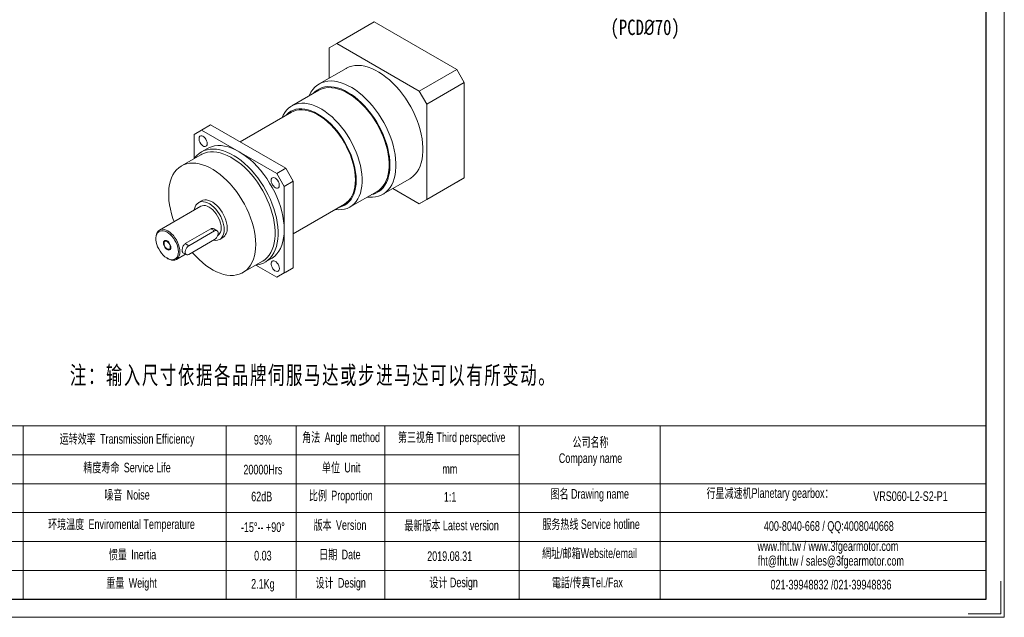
# Model space of a CAD drawing. Header units: millimetres. Extents: x 3801 to 4391, y 2 to 420.
# Tile 2 of 3: x 4008 to 4391, y 2 to 235. Entities that reach past the tile are written whole.
import ezdxf

# ---------------------------------------------------------------- set-up
doc = ezdxf.new("R2010")
doc.units = ezdxf.units.MM
doc.layers.get('0').update_dxf_attribs({"lineweight": 0})
for name, color, linetype, lineweight in [('CAXA0', 7, 'Continuous', 70), ('SLD-0', 7, 'Continuous', 18), ('图框_外框线', 7, 'Continuous', 18)]:
    doc.layers.add(name, color=color, linetype=linetype, lineweight=lineweight)
doc.styles.add('TH_GBDIM', font='txt', dxfattribs={"width": 0.8})
doc.styles.add('标准', font='arial.ttf', dxfattribs={"width": 0.667})

msp = doc.modelspace()

# ---------------------------------------------------------------- linework, layer by layer
at = {"color": 7, "linetype": 'Continuous', "lineweight": 15}
for p, q in [((4146.28, 233.91), (4131.69, 225.49)), ((4146.28, 233.91), (4178.36, 215.39)), ((4131.69, 225.49), (4128.78, 223.81)), ((4128.78, 211.97), (4128.78, 223.81)), ((4131.69, 225.49), (4163.78, 206.97)), ((4135.36, 215.77), (4124.86, 209.71)), ((4163.78, 206.97), (4178.36, 215.39)), ((4178.36, 215.39), (4181.28, 210.33)), ((4124.73, 207.25), (4114.22, 201.19)), ((4166.69, 201.92), (4163.78, 206.97)), ((4181.28, 210.33), (4166.69, 201.92)), ((4181.28, 210.33), (4181.28, 173.28)), ((4166.69, 201.92), (4166.69, 164.86)), ((4114.09, 198.73), (4094.15, 187.22)), ((4079.19, 191.81), (4076.27, 190.13)), ((4082.69, 193.83), (4079.19, 191.81)), ((4079.19, 191.81), (4093.77, 183.39)), ((4082.69, 193.83), (4111.86, 176.99)), ((4076.27, 180.71), (4076.27, 190.13)), ((4081.4, 184.62), (4079.07, 183.27)), ((4078.9, 182.22), (4071.31, 177.84)), ((4093.77, 183.39), (4108.36, 174.97)), ((4108.36, 174.97), (4111.86, 176.99)), ((4111.86, 176.99), (4114.78, 171.94)), ((4111.27, 169.92), (4108.36, 174.97)), ((4149.61, 166.84), (4160.11, 172.9)), ((4166.69, 164.86), (4181.28, 173.28)), ((4181.28, 173.28), (4178.36, 171.6)), ((4114.78, 171.94), (4111.27, 169.92)), ((4111.27, 169.92), (4111.27, 153.08)), ((4114.78, 171.94), (4114.78, 138.26)), ((4163.78, 163.18), (4153.52, 169.1)), ((4178.36, 171.6), (4163.78, 163.18)), ((4136.91, 161.89), (4147.41, 167.95)), ((4163.78, 163.18), (4166.69, 164.86)), ((4078.81, 162.16), (4062.76, 152.9)), ((4079.15, 164.27), (4077.98, 163.59)), ((4114.78, 151.49), (4134.71, 163)), ((4082.75, 153.38), (4072.83, 147.66)), ((4084.15, 152.58), (4082.75, 153.38)), ((4085.18, 152.68), (4083.9, 153.42)), ((4061.4, 149.88), (4061.4, 149.54)), ((4084.15, 152.58), (4074.23, 146.85)), ((4085.39, 150.72), (4085.41, 150.73)), ((4086.23, 149.3), (4087.4, 149.98)), ((4111.27, 153.08), (4111.27, 136.24)), ((4074.23, 146.85), (4072.83, 147.66)), ((4074.23, 143.48), (4084.15, 149.21)), ((4065.77, 141.97), (4066.06, 141.8)), ((4069.36, 141.47), (4072.94, 143.53)), ((4071.92, 144.12), (4073.2, 143.38)), ((4103.81, 140.4), (4106.15, 141.75)), ((4095.24, 136.4), (4102.82, 140.78)), ((4108.36, 134.56), (4100.2, 139.27)), ((4111.27, 136.24), (4114.78, 138.26)), ((4114.78, 138.26), (4111.86, 136.58)), ((4111.86, 136.58), (4108.36, 134.56)), ((4108.36, 134.56), (4111.27, 136.24))]:
    msp.add_line(p, q, dxfattribs=at)
for points in [[(4160.11, 172.9), (4160.47, 173.12), (4161.39, 173.81), (4162.21, 174.62), (4162.95, 175.56), (4163.59, 176.62), (4164.13, 177.79), (4164.56, 179.07), (4164.89, 180.44), (4165.11, 181.9), (4165.22, 183.44), (4165.22, 185.04), (4165.11, 186.71), (4164.89, 188.42), (4164.56, 190.17), (4164.13, 191.95), (4163.59, 193.74), (4162.95, 195.54), (4162.21, 197.33), (4161.39, 199.1), (4160.47, 200.84), (4159.48, 202.54), (4158.41, 204.18), (4157.28, 205.77), (4156.08, 207.28), (4154.83, 208.71), (4153.54, 210.05), (4152.21, 211.29), (4150.85, 212.42), (4149.47, 213.44), (4148.08, 214.34), (4146.69, 215.11), (4145.31, 215.75), (4143.94, 216.26), (4142.59, 216.62), (4141.28, 216.85), (4140.01, 216.93), (4138.78, 216.87), (4137.62, 216.67), (4136.52, 216.32), (4135.48, 215.84), (4135.36, 215.77)], [(4120.95, 205.07), (4121.1, 205.41), (4121.69, 206.53), (4122.38, 207.53), (4123.16, 208.41), (4124.03, 209.16), (4124.98, 209.78), (4126.01, 210.26), (4127.12, 210.6), (4128.28, 210.81), (4129.51, 210.87), (4130.78, 210.78), (4132.09, 210.56), (4133.44, 210.19), (4134.81, 209.69), (4136.19, 209.05), (4137.58, 208.28), (4138.97, 207.38), (4140.35, 206.36), (4141.71, 205.23), (4143.04, 203.99), (4144.33, 202.65), (4145.58, 201.22), (4146.78, 199.71), (4147.91, 198.12), (4148.98, 196.48), (4149.97, 194.78), (4150.89, 193.04), (4151.71, 191.27), (4152.45, 189.48), (4153.09, 187.68), (4153.63, 185.89), (4154.06, 184.11), (4154.39, 182.36), (4154.61, 180.65), (4154.72, 178.98), (4154.72, 177.37), (4154.61, 175.84), (4154.39, 174.38), (4154.06, 173.01), (4153.63, 171.73), (4153.09, 170.56), (4152.45, 169.5), (4151.71, 168.56), (4150.89, 167.75), (4149.97, 167.06), (4148.98, 166.51), (4147.91, 166.1), (4146.78, 165.82), (4145.58, 165.69), (4144.33, 165.7), (4143.63, 165.77)], [(4145.24, 166.7), (4146.1, 166.92), (4147.13, 167.34), (4148.09, 167.89), (4148.96, 168.57), (4149.74, 169.39), (4150.43, 170.33), (4151.03, 171.39), (4151.52, 172.56), (4151.9, 173.83), (4152.18, 175.19), (4152.35, 176.64), (4152.4, 178.17), (4152.35, 179.76), (4152.18, 181.4), (4151.9, 183.09), (4151.52, 184.81), (4151.03, 186.54), (4150.43, 188.28), (4149.74, 190.02), (4148.96, 191.74), (4148.09, 193.44), (4147.13, 195.09), (4146.1, 196.69), (4145, 198.23), (4143.84, 199.7), (4142.63, 201.09), (4141.37, 202.38), (4140.08, 203.57), (4138.76, 204.65), (4137.42, 205.62), (4136.07, 206.46), (4134.72, 207.18), (4133.38, 207.76), (4132.06, 208.2), (4130.76, 208.5), (4129.51, 208.66), (4128.29, 208.68), (4127.13, 208.55), (4126.04, 208.28), (4125.01, 207.86), (4124.05, 207.31), (4123.18, 206.63), (4122.55, 205.99)], [(4124.73, 207.25), (4125.33, 207.56), (4126.37, 207.95), (4127.47, 208.2), (4128.64, 208.31), (4129.85, 208.27), (4131.11, 208.08), (4132.4, 207.75), (4133.72, 207.28), (4135.06, 206.67), (4136.4, 205.93), (4137.74, 205.06), (4139.07, 204.06), (4140.38, 202.95), (4141.66, 201.73), (4142.9, 200.42), (4144.09, 199.01), (4145.22, 197.53), (4146.29, 195.97), (4147.29, 194.36), (4148.21, 192.69), (4149.05, 191), (4149.79, 189.27), (4150.44, 187.54), (4150.98, 185.81), (4151.43, 184.09), (4151.76, 182.39), (4151.98, 180.73), (4152.1, 179.12), (4152.1, 177.57), (4151.98, 176.09), (4151.76, 174.69), (4151.43, 173.38), (4150.98, 172.17), (4150.44, 171.07), (4149.79, 170.08), (4149.05, 169.22), (4148.21, 168.48), (4147.41, 167.95)], [(4110.53, 196.67), (4110.91, 197.53), (4111.51, 198.58), (4112.21, 199.5), (4112.99, 200.3), (4113.87, 200.97), (4114.83, 201.5), (4115.87, 201.89), (4116.97, 202.14), (4118.13, 202.25), (4119.35, 202.2), (4120.61, 202.02), (4121.9, 201.69), (4123.22, 201.22), (4124.56, 200.61), (4125.9, 199.87), (4127.24, 198.99), (4128.57, 198), (4129.88, 196.89), (4131.16, 195.67), (4132.4, 194.36), (4133.59, 192.95), (4134.72, 191.46), (4135.79, 189.91), (4136.79, 188.29), (4137.71, 186.63), (4138.55, 184.93), (4139.29, 183.21), (4139.94, 181.48), (4140.48, 179.75), (4140.93, 178.03), (4141.26, 176.33), (4141.48, 174.67), (4141.6, 173.06), (4141.6, 171.51), (4141.48, 170.03), (4141.26, 168.63), (4140.93, 167.32), (4140.48, 166.11), (4139.94, 165.01), (4139.29, 164.02), (4138.55, 163.16), (4137.71, 162.42), (4136.79, 161.82), (4135.79, 161.36), (4134.72, 161.04), (4133.59, 160.86), (4132.4, 160.83), (4131.16, 160.95), (4131.15, 160.95)], [(4132.64, 161.81), (4132.93, 161.87), (4133.96, 162.19), (4134.92, 162.65), (4135.8, 163.24), (4136.59, 163.98), (4137.28, 164.84), (4137.88, 165.82), (4138.38, 166.92), (4138.77, 168.12), (4139.05, 169.42), (4139.22, 170.81), (4139.28, 172.28), (4139.22, 173.81), (4139.05, 175.39), (4138.77, 177.02), (4138.38, 178.67), (4137.88, 180.34), (4137.28, 182.02), (4136.59, 183.68), (4135.8, 185.33), (4134.92, 186.94), (4133.96, 188.5), (4132.93, 190.01), (4131.84, 191.45), (4130.69, 192.8), (4129.49, 194.07), (4128.25, 195.23), (4126.98, 196.29), (4125.7, 197.23), (4124.4, 198.04), (4123.1, 198.73), (4121.82, 199.27), (4120.55, 199.68), (4119.31, 199.94), (4118.11, 200.06), (4116.96, 200.03), (4115.87, 199.86), (4114.84, 199.54), (4113.88, 199.08), (4113.01, 198.48), (4112.22, 197.75), (4112.02, 197.53)], [(4114.09, 198.73), (4115.03, 199.18), (4116.04, 199.49), (4117.11, 199.66), (4118.24, 199.69), (4119.41, 199.57), (4120.63, 199.31), (4121.87, 198.91), (4123.13, 198.38), (4124.4, 197.71), (4125.67, 196.91), (4126.93, 195.99), (4128.18, 194.95), (4129.39, 193.81), (4130.56, 192.57), (4131.69, 191.24), (4132.77, 189.83), (4133.78, 188.35), (4134.71, 186.82), (4135.57, 185.24), (4136.35, 183.63), (4137.03, 181.99), (4137.62, 180.35), (4138.11, 178.71), (4138.49, 177.09), (4138.76, 175.5), (4138.93, 173.94), (4138.98, 172.45), (4138.93, 171.01), (4138.76, 169.65), (4138.49, 168.37), (4138.11, 167.19), (4137.62, 166.12), (4137.03, 165.15), (4136.35, 164.31), (4135.57, 163.59), (4134.71, 163), (4134.71, 163)], [(4081.35, 186.55), (4081.29, 187.08), (4081.12, 187.65), (4080.84, 188.2), (4080.49, 188.69), (4080.08, 189.1), (4079.64, 189.39), (4079.21, 189.53), (4078.82, 189.52), (4078.5, 189.36), (4078.28, 189.06), (4078.16, 188.65), (4078.16, 188.14), (4078.28, 187.59), (4078.5, 187.03), (4078.82, 186.5), (4079.21, 186.04), (4079.64, 185.69), (4080.08, 185.47), (4080.49, 185.41), (4080.84, 185.49), (4081.12, 185.72), (4081.29, 186.08), (4081.35, 186.55)], [(4076.31, 180.73), (4076.58, 181.09), (4077.36, 181.97), (4078.24, 182.72), (4079.19, 183.34), (4080.22, 183.82), (4081.32, 184.17), (4082.49, 184.37), (4083.71, 184.43), (4084.99, 184.35), (4086.3, 184.12), (4087.64, 183.76), (4089.01, 183.25), (4090.4, 182.61), (4091.79, 181.84), (4093.18, 180.94), (4094.56, 179.93), (4095.91, 178.79), (4097.24, 177.55), (4098.54, 176.21), (4099.79, 174.78), (4100.98, 173.27), (4102.12, 171.69), (4103.19, 170.04), (4104.18, 168.34), (4105.09, 166.6), (4105.92, 164.83), (4106.65, 163.04), (4107.29, 161.25), (4107.83, 159.45), (4108.27, 157.68), (4108.6, 155.92), (4108.82, 154.21), (4108.93, 152.55), (4108.93, 150.94), (4108.82, 149.4), (4108.6, 147.94), (4108.27, 146.57), (4107.83, 145.29), (4107.29, 144.12), (4106.65, 143.07), (4105.92, 142.13), (4105.09, 141.31), (4104.18, 140.63), (4103.19, 140.07), (4102.12, 139.66), (4100.98, 139.39), (4100.23, 139.29)], [(4081.4, 184.62), (4081.92, 184.9), (4083.02, 185.34), (4084.2, 185.63), (4085.44, 185.77), (4086.74, 185.75), (4088.09, 185.58), (4089.48, 185.26), (4090.89, 184.78), (4092.33, 184.16), (4093.77, 183.39)], [(4102.82, 140.78), (4102.94, 140.85), (4103.87, 141.5), (4104.7, 142.28), (4105.45, 143.19), (4106.1, 144.22), (4106.65, 145.37), (4107.09, 146.63), (4107.42, 147.98), (4107.65, 149.42), (4107.76, 150.95), (4107.76, 152.54), (4107.65, 154.19), (4107.42, 155.89), (4107.09, 157.63), (4106.65, 159.4), (4106.1, 161.18), (4105.45, 162.96), (4104.7, 164.73), (4103.87, 166.48), (4102.94, 168.2), (4101.94, 169.87), (4100.86, 171.49), (4099.71, 173.04), (4098.51, 174.51), (4097.25, 175.9), (4095.95, 177.19), (4094.62, 178.37), (4093.26, 179.45), (4091.89, 180.4), (4090.51, 181.23), (4089.13, 181.93), (4087.77, 182.49), (4086.42, 182.91), (4085.11, 183.19), (4083.83, 183.33), (4082.6, 183.32), (4081.42, 183.16), (4080.31, 182.86), (4079.27, 182.42), (4078.9, 182.22)], [(4093.77, 183.39), (4095.22, 182.49), (4096.65, 181.45), (4098.07, 180.29), (4099.46, 179.02), (4100.8, 177.63), (4102.1, 176.15), (4103.35, 174.58), (4104.52, 172.93), (4105.63, 171.21), (4106.65, 169.44), (4107.58, 167.62), (4108.43, 165.78), (4109.17, 163.92), (4109.8, 162.05), (4110.33, 160.19), (4110.74, 158.35), (4111.04, 156.55), (4111.22, 154.78), (4111.27, 153.08)], [(4100.19, 147.36), (4100.13, 148.98), (4099.97, 150.66), (4099.69, 152.38), (4099.3, 154.14), (4098.8, 155.91), (4098.2, 157.69), (4097.51, 159.47), (4096.71, 161.23), (4095.83, 162.96), (4094.86, 164.66), (4093.82, 166.31), (4092.71, 167.89), (4091.53, 169.4), (4090.3, 170.84), (4089.02, 172.18), (4087.71, 173.42), (4086.36, 174.55), (4085, 175.56), (4083.62, 176.45), (4082.24, 177.22), (4080.87, 177.85), (4079.51, 178.34), (4078.18, 178.69), (4076.88, 178.9), (4075.62, 178.96), (4074.42, 178.88), (4073.27, 178.65), (4072.19, 178.28), (4071.19, 177.77), (4070.26, 177.12), (4069.43, 176.34), (4068.68, 175.43), (4068.03, 174.4), (4067.48, 173.25), (4067.04, 172), (4066.71, 170.64), (4066.48, 169.2), (4066.37, 167.68), (4066.37, 166.08), (4066.48, 164.43), (4066.71, 162.73), (4067.04, 160.99), (4067.48, 159.22), (4068.03, 157.44), (4068.47, 156.2)], [(4106.19, 172.21), (4106.25, 171.67), (4106.43, 171.11), (4106.7, 170.56), (4107.06, 170.06), (4107.47, 169.66), (4107.91, 169.37), (4108.34, 169.23), (4108.72, 169.24), (4109.04, 169.4), (4109.27, 169.7), (4109.39, 170.11), (4109.39, 170.62), (4109.27, 171.17), (4109.04, 171.73), (4108.72, 172.26), (4108.34, 172.72), (4107.91, 173.07), (4107.47, 173.29), (4107.06, 173.35), (4106.7, 173.27), (4106.43, 173.04), (4106.25, 172.67), (4106.19, 172.21)], [(4089.11, 153.75), (4089.05, 154.72), (4088.88, 155.74), (4088.6, 156.79), (4088.22, 157.84), (4087.74, 158.87), (4087.18, 159.87), (4086.54, 160.82), (4085.83, 161.7), (4085.08, 162.49), (4084.29, 163.17), (4083.48, 163.74), (4082.66, 164.17), (4081.86, 164.47), (4081.09, 164.63), (4080.36, 164.64), (4079.68, 164.5), (4079.15, 164.27)], [(4087.94, 153.08), (4087.88, 154.05), (4087.71, 155.07), (4087.44, 156.11), (4087.05, 157.16), (4086.58, 158.2), (4086.01, 159.2), (4085.37, 160.15), (4084.66, 161.03), (4083.91, 161.81), (4083.12, 162.5), (4082.31, 163.06), (4081.5, 163.5), (4080.7, 163.8), (4079.92, 163.96), (4079.19, 163.97), (4078.52, 163.83), (4077.91, 163.55), (4077.39, 163.13), (4076.96, 162.58), (4076.62, 161.92), (4076.4, 161.14), (4076.33, 160.74)], [(4086.77, 153.75), (4086.72, 154.63), (4086.55, 155.55), (4086.26, 156.49), (4085.88, 157.44), (4085.41, 158.35), (4084.85, 159.22), (4084.23, 160.03), (4083.55, 160.74), (4082.84, 161.35), (4082.11, 161.84), (4081.38, 162.19), (4080.66, 162.41), (4079.99, 162.47), (4079.36, 162.39), (4078.81, 162.16)], [(4061.4, 149.88), (4061.45, 150.69), (4061.63, 151.42), (4061.91, 152.03), (4062.29, 152.53), (4062.76, 152.9), (4063.32, 153.13), (4063.95, 153.21), (4064.62, 153.15), (4065.33, 152.93), (4066.06, 152.58), (4066.79, 152.09), (4067.51, 151.48), (4068.18, 150.77), (4068.81, 149.96), (4069.36, 149.09), (4069.84, 148.18), (4070.22, 147.23), (4070.5, 146.29), (4070.67, 145.37), (4070.73, 144.49)], [(4070.15, 144.49), (4070.09, 145.34), (4069.92, 146.22), (4069.65, 147.13), (4069.27, 148.04), (4068.8, 148.91), (4068.26, 149.74), (4067.65, 150.5), (4066.99, 151.17), (4066.3, 151.73), (4065.6, 152.17), (4064.9, 152.47), (4064.22, 152.64), (4063.58, 152.66), (4063.01, 152.53), (4062.5, 152.26), (4062.07, 151.85), (4061.75, 151.32), (4061.52, 150.68), (4061.41, 149.94), (4061.41, 149.13), (4061.52, 148.26), (4061.75, 147.36), (4062.07, 146.45), (4062.5, 145.56), (4063.01, 144.7), (4063.58, 143.91), (4064.22, 143.19), (4064.9, 142.57), (4065.6, 142.07), (4066.3, 141.7), (4066.99, 141.46), (4067.65, 141.37), (4068.26, 141.43), (4068.8, 141.63), (4069.27, 141.96), (4069.65, 142.43), (4069.92, 143.02), (4070.09, 143.72), (4070.15, 144.49)], [(4083.82, 149.02), (4083.91, 149), (4084.66, 148.92), (4085.37, 148.98), (4086.01, 149.19), (4086.58, 149.54), (4087.05, 150.02), (4087.44, 150.63), (4087.71, 151.35), (4087.88, 152.18), (4087.94, 153.08)], [(4084.15, 149.21), (4084.56, 149.51), (4084.94, 149.93), (4085.25, 150.43), (4085.48, 150.96), (4085.59, 151.49), (4085.59, 151.96), (4085.48, 152.36), (4085.25, 152.63), (4084.94, 152.76), (4084.56, 152.74), (4084.15, 152.58)], [(4111.27, 153.08), (4111.22, 151.45), (4111.04, 149.89), (4110.74, 148.43), (4110.33, 147.07), (4109.8, 145.81), (4109.17, 144.68), (4108.43, 143.67), (4107.58, 142.8), (4106.65, 142.06), (4106.15, 141.75)], [(4067, 146.31), (4066.94, 146.78), (4066.76, 147.28), (4066.49, 147.75), (4066.15, 148.15), (4065.77, 148.43), (4065.39, 148.58), (4065.05, 148.58), (4064.78, 148.42), (4064.61, 148.13), (4064.55, 147.73), (4064.61, 147.25), (4064.78, 146.76), (4065.05, 146.29), (4065.39, 145.89), (4065.77, 145.6), (4066.15, 145.46), (4066.49, 145.46), (4066.76, 145.62), (4066.94, 145.91), (4067, 146.31)], [(4074.23, 146.85), (4073.82, 146.55), (4073.44, 146.13), (4073.13, 145.63), (4072.9, 145.1), (4072.79, 144.57), (4072.79, 144.09), (4072.9, 143.7), (4073.13, 143.43), (4073.44, 143.29), (4073.82, 143.31), (4074.23, 143.48)], [(4075.52, 144.23), (4075.62, 144.11), (4076.88, 142.73), (4078.18, 141.44), (4079.51, 140.25), (4080.87, 139.18), (4082.24, 138.22), (4083.62, 137.39), (4085, 136.69), (4086.36, 136.13), (4087.71, 135.71), (4089.02, 135.43), (4090.3, 135.29), (4091.53, 135.3), (4092.71, 135.46), (4093.82, 135.76), (4094.86, 136.2), (4095.83, 136.78), (4096.71, 137.5), (4097.51, 138.34), (4098.2, 139.32), (4098.8, 140.41), (4099.3, 141.61), (4099.69, 142.91), (4099.97, 144.31), (4100.13, 145.8), (4100.19, 147.36)], [(4070.73, 144.49), (4070.67, 143.68), (4070.5, 142.96), (4070.22, 142.34), (4069.84, 141.84), (4069.36, 141.47), (4068.81, 141.24), (4068.18, 141.16), (4067.51, 141.23), (4066.79, 141.44), (4066.06, 141.8), (4066.06, 141.8)], [(4109.4, 137.97), (4109.34, 138.5), (4109.17, 139.06), (4108.89, 139.61), (4108.54, 140.11), (4108.13, 140.52), (4107.69, 140.8), (4107.26, 140.95), (4106.87, 140.94), (4106.55, 140.78), (4106.33, 140.48), (4106.21, 140.06), (4106.21, 139.56), (4106.33, 139), (4106.55, 138.44), (4106.87, 137.91), (4107.26, 137.46), (4107.69, 137.11), (4108.13, 136.89), (4108.54, 136.82), (4108.89, 136.91), (4109.17, 137.14), (4109.34, 137.5), (4109.4, 137.97)]]:
    msp.add_lwpolyline(points, dxfattribs=at)
at = {"color": 7, "linetype": 'Continuous', "lineweight": 0}
msp.add_lwpolyline([(4067.23, 146.18), (4067.17, 145.74), (4067, 145.4), (4066.73, 145.19), (4066.38, 145.14), (4065.98, 145.23), (4065.57, 145.47), (4065.17, 145.84), (4064.82, 146.3), (4064.55, 146.82), (4064.37, 147.35), (4064.31, 147.86), (4064.37, 148.3), (4064.55, 148.64), (4064.82, 148.84), (4065.17, 148.9), (4065.57, 148.81), (4065.98, 148.57), (4066.38, 148.2), (4066.73, 147.74), (4067, 147.22), (4067.17, 146.69), (4067.23, 146.18)], dxfattribs=at)
at = {"color": 7, "linetype": 'Continuous', "lineweight": 15}
for centre, radius, start, end in [((4083.56, 153.39), 3.24, 304.8612, 6.4509), ((4085, 153.34), 4.13, 305.5048, 5.8073)]:
    msp.add_arc(centre, radius, start, end, dxfattribs=at)
for points, knots in [([(4083.89, 153.41), (4083.76, 153.47), (4083.49, 153.6), (4083.07, 153.55), (4082.82, 153.42), (4082.75, 153.38)], [0, 0, 0, 0, 0.446907, 0.970425, 1.202271, 1.202271, 1.202271, 1.202271]), ([(4072.83, 147.66), (4072.68, 147.55), (4072.37, 147.32), (4072.01, 146.76), (4071.76, 146.11), (4071.62, 145.43), (4071.59, 144.83), (4071.68, 144.39), (4071.79, 144.16), (4071.91, 144.14), (4071.92, 144.13)], [0, 0, 0, 0, 0.55589, 1.111103, 1.683663, 2.26891, 2.835945, 3.383555, 3.938065, 4.017335, 4.017335, 4.017335, 4.017335])]:
    msp.add_open_spline(points, degree=3, knots=knots, dxfattribs=at)
at = {"layer": 'SLD-0'}
for p, q in [((4009.78, 76.83), (4009.78, 9.41)), ((4088.71, 76.83), (4088.71, 9.41))]:
    msp.add_line(p, q, dxfattribs=at)
at = {"layer": '图框_外框线'}
for p, q in [((3853.43, 76.83), (4384.26, 76.83)), ((4116, 76.83), (4116, 9.78)), ((4150.44, 76.83), (4150.44, 9.41)), ((4202.64, 76.83), (4202.64, 9.41)), ((4257.45, 76.83), (4257.45, 9.41)), ((3904.3, 65.58), (4202.64, 65.58)), ((3853.43, 54.33), (4384.26, 54.33)), ((3904.3, 43.08), (4384.26, 43.08)), ((3904.3, 31.83), (4384.26, 31.83)), ((3904.3, 20.58), (4384.26, 20.58))]:
    msp.add_line(p, q, dxfattribs=at)
at = {"layer": '图框_外框线', "color": 3}
msp.add_lwpolyline([(3801.32, 2.38), (4391.29, 2.38), (4391.29, 419.58), (3801.32, 419.58)], close=True, dxfattribs=at)
at = {"layer": '图框_外框线', "color": 3, "lineweight": 25}
msp.add_lwpolyline([(3836.43, 9.41), (4384.26, 9.41), (4384.26, 412.55), (3836.43, 412.55)], close=True, dxfattribs=at)
at = {"layer": '图框_外框线', "color": 3}
msp.add_lwpolyline([(4389.88, 16.43), (4389.88, 3.79), (4377.24, 3.79)], dxfattribs=at)

# ---------------------------------------------------------------- texts
at = {"layer": 'CAXA0', "color": 3, "linetype": 'Continuous', "insert": (4251.62, 235.94), "char_height": 6, "width": 48.64, "attachment_point": 5, "style": 'TH_GBDIM'}
msp.add_mtext('4-M4\\P(PCD{\\fISOCPEUR|b0|i0|c0|p34;%%C}70)', dxfattribs=at)
at = {"layer": 'SLD-0', "color": 1, "insert": (4119.02, 100.02), "char_height": 7, "width": 212.9983, "attachment_point": 2, "line_spacing_factor": 1.15057, "style": '标准'}
msp.add_mtext('{\\fSimSun|b1|i0|c0|p34;\\T1.1;  \\fSimSun|b1|i0|c134|p34;注：输入尺寸依据各品牌伺服马达或步进马达可以有所变动。}', dxfattribs=at)
at = {"layer": 'SLD-0', "color": 1, "char_height": 3.75, "attachment_point": 2, "style": '标准'}
for s, insert, width in [('{\\fSimSun|b0|i0|c134|p2;运转效率 }Transmission Efficiency', (4050.17, 73.62), 63.7258), ('93%', (4102.99, 73.24), 47.9576), ('{\\fSimSun|b0|i0|c134|p2;角法 }Angle method ', (4133.4, 74.24), 47.9576), ('{\\fSimSun|b0|i0|c134|p2;第三视角} Third perspective', (4176.41, 74.24), 47.9576), ('{\\fSimSun|b0|i0|c134|p2;公司名称}\\PCompany name', (4230.39, 72.39), 47.9576), ('{\\fSimSun|b0|i0|c134|p2;精度寿命 }Service Life', (4050.17, 62.48), 63.7258), ('20000Hrs', (4102.99, 61.68), 47.9576), ('{\\fSimSun|b0|i0|c134|p2;单位 }Unit', (4133.42, 62.46), 47.9576), ('mm', (4175.7, 61.93), 47.9576), ('{\\fSimSun|b0|i0|c134|p2;噪音 }Noise', (4050.17, 51.87), 63.7258), ('62dB', (4102.53, 51.21), 47.9576), ('{\\fSimSun|b0|i0|c134|p2;比例 }Proportion', (4133.28, 51.61), 47.9576), ('1:1', (4175.79, 51.06), 47.9576), ('{\\fSimSun|b0|i0|c134|p2;图名} Drawing name', (4230.09, 52.26), 47.9576), ('  {\\fSimSun|b0|i0|c134|p2;行星减速机}Planetary gearbox{\\fSimSun|b0|i0|c134|p2;：}', (4299.22, 52.55), 69.2405), ('\\pxt5;{\\C256;VRS060-L2-S2-P1}', (4354.81, 51.35), 47.9576), ('{\\fSimSun|b0|i0|c134|p2;环境温度 }Enviromental Temperature', (4048.02, 40.46), 63.7258), ('-15%%D-- +90%%D', (4102.99, 39.29), 47.9576), ('{\\fSimSun|b0|i0|c134|p2;版本 }Version', (4132.98, 40.13), 47.9576), ('{\\fSimSun|b0|i0|c134|p2;最新版本} Latest version', (4176.38, 39.97), 47.9576), ('{\\fSimSun|b0|i0|c134|p2;服务热线} Service hotline', (4230.62, 40.47), 47.9576), ('400-8040-668 / QQ:4008040668', (4323.06, 39.75), 83.6969), ('www.fht.tw / www.3fgearmotor.com ', (4322.71, 31.94), 63.217), ('{\\fSimSun|b0|i0|c134|p2;惯量 }Inertia', (4052.32, 28.64), 63.7258), ('0.03', (4102.99, 28.23), 47.9576), ('{\\fSimSun|b0|i0|c134|p2;日期 }Date', (4132.94, 28.69), 47.9576), ('2019.08.31', (4175.63, 28.03), 47.9576), ('{\\fSimSun|b0|i0|c134|p2;網址}/{\\fSimSun|b0|i0|c134|p2;邮箱}Website/email', (4230.03, 29.17), 47.9576), ('\\pxt12;fht@fht.tw / sales@3fgearmotor.com ', (4323.85, 26.23), 79.6812), ('{\\fSimSun|b0|i0|c134|p2;重量 }Weight', (4051.92, 17.63), 63.7258), ('2.1Kg', (4102.99, 17.27), 47.9576), ('{\\fSimSun|b0|i0|c134|p2;设计 }Design', (4133.25, 17.67), 47.9576), ('{\\fSimSun|b0|i0|c134|p2;设计} Design', (4177.16, 17.82), 47.9576), ('{\\fSimSun|b0|i0|c134|p2;電話}/{\\fSimSun|b0|i0|c134|p2;传真}Tel./Fax', (4229.19, 17.78), 47.9576), ('021-39948832 /021-39948836 ', (4323.89, 16.96), 47.9576)]:
    msp.add_mtext(s, dxfattribs=dict(at, insert=insert, width=width))

doc.saveas('drawing.dxf')
